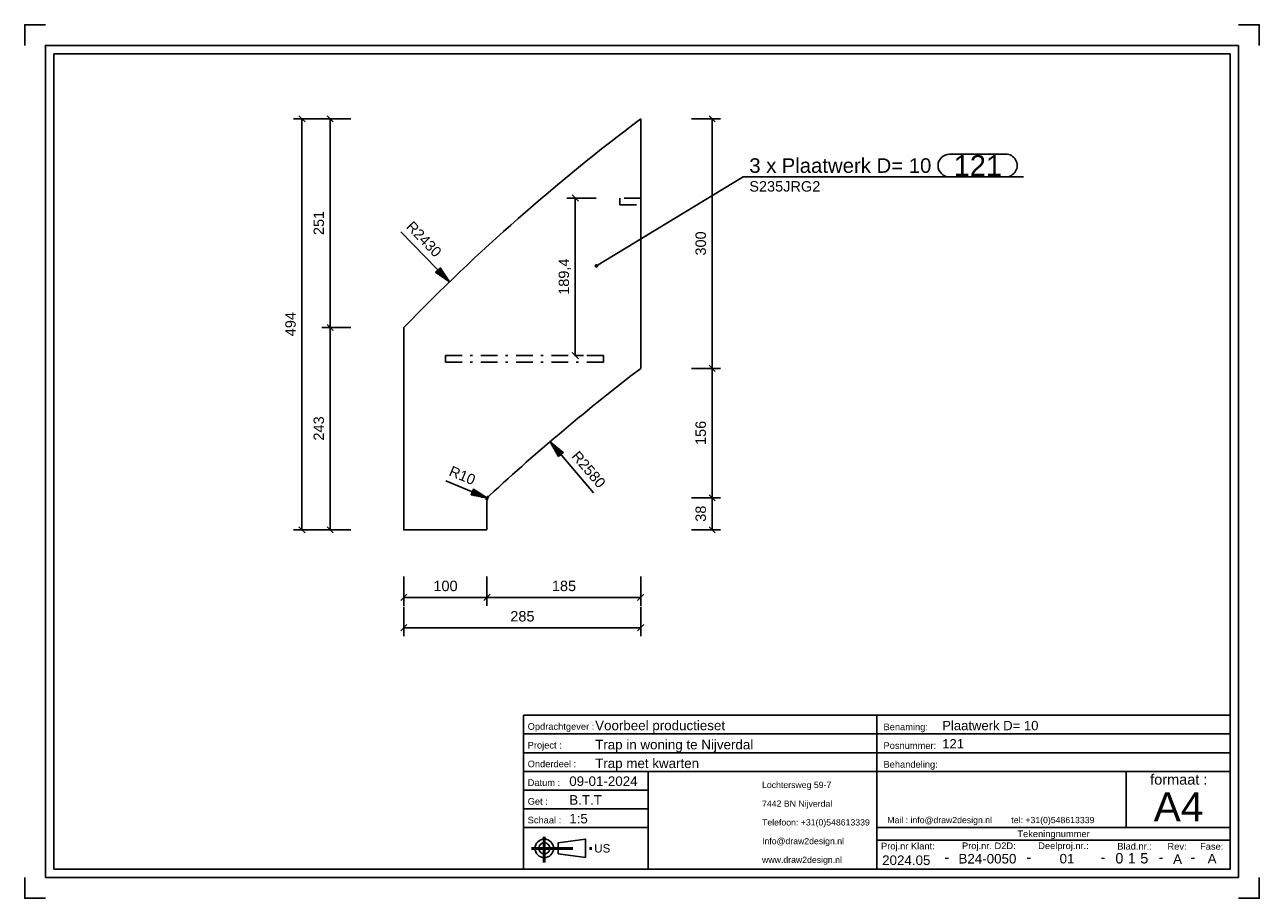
# Model space of a CAD drawing. Header units: millimetres. Extents: x -13 to 284, y -238 to -28.
import ezdxf
from ezdxf.enums import TextEntityAlignment as Align

# ---------------------------------------------------------------- set-up
doc = ezdxf.new("R2010")
doc.units = ezdxf.units.MM
for name, pattern in [('DASHDOT', [8.5, 4, -2, 0.5, -2]), ('DOT', [2, 0.5, -1.5]), ('STRICHPUNKT2', [18.5, 10, -4, 0.5, -4])]:
    doc.linetypes.add(name, pattern=pattern)
doc.layers.get('0').update_dxf_attribs({"linetype": 'CONTINUOUS'})
for name, color, linetype in [('DIM49', 4, 'CONTINUOUS'), ('LE_MIDDLE', 7, 'CONTINUOUS'), ('TXT_ALL', 7, 'CONTINUOUS'), ('TXT_DIM49', 2, 'CONTINUOUS'), ('TXT_YELLOW', 2, 'CONTINUOUS')]:
    doc.layers.add(name, color=color, linetype=linetype)
doc.layers.add('LE_ALL', color=7, linetype='CONTINUOUS', lineweight=50)
doc.styles.add('ARIAL', font='arial.ttf')

# ---------------------------------------------------------------- blocks, each defined once
blk = doc.blocks.new('TFIELD_00004', base_point=(259.05, -215.58))
at = {"layer": 'TXT_YELLOW', "style": 'ARIAL'}
blk.add_text('A4', height=7, dxfattribs=at).set_placement((259.05, -215.58), align=Align.MIDDLE_LEFT)
blk = doc.blocks.new('FLEX_00003', base_point=(264.96, -220.58))
blk.add_blockref('TFIELD_00004', (259.05, -215.58))
blk = doc.blocks.new('TFIELD_00007', base_point=(194.97, -218.77))
at = {"layer": 'TXT_YELLOW', "style": 'ARIAL'}
blk.add_text('Mail : info@draw2design.nl        tel: +31(0)548613339', height=1.5, dxfattribs=at).set_placement((194.97, -218.77), align=Align.MIDDLE_LEFT)
blk = doc.blocks.new('FLEX_00006', base_point=(194.97, -220.01))
blk.add_blockref('TFIELD_00007', (194.97, -218.77))
blk = doc.blocks.new('DRAW2DESIGNLOGO_00005', base_point=(194.89, -217.09))
blk.add_blockref('FLEX_00006', (194.97, -220.01))
blk = doc.blocks.new('TFIELD_00011', base_point=(124.46, -225.58))
at = {"layer": 'TXT_YELLOW', "style": 'ARIAL'}
blk.add_text('US', height=2, dxfattribs=at).set_placement((124.46, -225.58), align=Align.MIDDLE_LEFT)
blk = doc.blocks.new('FLEX_00010', base_point=(124.46, -225.58))
blk.add_blockref('TFIELD_00011', (124.46, -225.58))
blk = doc.blocks.new('US_00009', base_point=(113.79, -225.58))
blk.add_line((115.82, -226.92), (122.38, -227.8))
blk.add_lwpolyline([(115.82, -226.92), (115.82, -224.25), (122.38, -223.36), (122.38, -227.8)])
for radius in [2.22, 1.33]:
    blk.add_circle((112.46, -225.58), radius)
at = {"layer": 'LE_ALL', "color": 1, "linetype": 'STRICHPUNKT2'}
for p, q in [((109.36, -225.58), (124.23, -225.58)), ((112.46, -222.77), (112.46, -228.99))]:
    blk.add_line(p, q, dxfattribs=at)
blk.add_blockref('FLEX_00010', (124.46, -225.58))
blk = doc.blocks.new('TFIELD_00014', base_point=(164.84, -228.33))
at = {"layer": 'TXT_YELLOW', "style": 'ARIAL'}
for s, p in [('Lochtersweg 59-7', (164.84, -210.33)), ('7442 BN Nijverdal', (164.84, -214.83)), ('Telefoon: +31(0)548613339', (164.84, -219.33)), ('Info@draw2design.nl', (164.84, -223.83)), ('www.draw2design.nl', (164.84, -228.33))]:
    blk.add_text(s, height=1.5, dxfattribs=at).set_placement(p, align=Align.MIDDLE_LEFT)
blk = doc.blocks.new('FLEX_00013', base_point=(177.65, -230.58))
blk.add_blockref('TFIELD_00014', (164.84, -228.33))
blk = doc.blocks.new('D2D_00012', base_point=(137.71, -228.73))
blk.add_blockref('FLEX_00013', (177.65, -230.58))
blk = doc.blocks.new('SCHRIFE_00016', base_point=(118.46, -210.58))
for p, q in [((107.46, -193.58), (192.46, -193.58)), ((192.46, -193.58), (277.46, -193.58)), ((192.46, -230.58), (192.46, -193.58)), ((277.46, -193.58), (277.46, -230.58)), ((107.46, -198.08), (192.46, -198.08)), ((192.46, -198.08), (277.46, -198.08)), ((107.46, -202.58), (192.46, -202.58)), ((192.46, -202.58), (277.46, -202.58)), ((107.46, -207.08), (277.46, -207.08)), ((137.46, -207.08), (137.46, -230.58)), ((252.46, -207.08), (252.46, -220.58)), ((137.46, -211.58), (107.46, -211.58)), ((137.46, -216.08), (107.46, -216.08)), ((137.46, -220.58), (107.46, -220.58)), ((277.46, -220.58), (192.46, -220.58)), ((277.46, -223.58), (192.46, -223.58))]:
    blk.add_line(p, q)
blk.add_lwpolyline([(277.46, -230.58), (107.46, -230.58), (107.46, -193.58)])
at = {"layer": 'TXT_YELLOW', "style": 'ARIAL'}
for s, height, p in [('Voorbeel productieset', 2.3, (124.69, -197.18)), ('Plaatwerk D= 10', 2.25, (208.18, -197.18)), ('Trap in woning te Nijverdal', 2.3, (124.69, -201.78)), ('121', 2.25, (208.18, -201.57)), ('Trap met kwarten', 2.3, (124.69, -206.28)), ('09-01-2024', 2.3, (118.46, -210.58)), ('B.T.T', 2.3, (118.46, -215.08)), ('1:5', 2.3, (118.46, -219.58))]:
    blk.add_text(s, height=height, dxfattribs=at).set_placement(p)
for s, height, p in [('2024.05', 2.3, (199.54, -229.58)), ('-', 2.5, (209.29, -228.93)), ('B24-0050', 2.3, (219.06, -229.22)), ('-', 2.5, (229.03, -228.93)), ('01', 2.3, (238.2, -229.21)), ('-', 2.5, (246.86, -228.93)), ('-', 2.5, (260.8, -228.93)), ('A', 2.3, (264.8, -229.31)), ('-', 2.5, (268.45, -228.93)), ('A', 2.3, (273.1, -229.21))]:
    blk.add_text(s, height=height, dxfattribs=at).set_placement(p, align=Align.CENTER)
blk = doc.blocks.new('TFIELD_00020', base_point=(255.82, -227.96))
at = {"layer": 'TXT_ALL', "style": 'ARIAL'}
blk.add_text('5', height=2.5, dxfattribs=at).set_placement((255.82, -227.96), align=Align.MIDDLE_LEFT)
blk = doc.blocks.new('5_00019')
blk.add_blockref('TFIELD_00020', (255.82, -227.96))
blk = doc.blocks.new('TELLER1_00018')
blk.add_blockref('5_00019', (0, 0))
blk = doc.blocks.new('TFIELD_00023', base_point=(252.82, -227.96))
at = {"layer": 'TXT_ALL', "style": 'ARIAL'}
blk.add_text('1', height=2.5, dxfattribs=at).set_placement((252.82, -227.96), align=Align.MIDDLE_LEFT)
blk = doc.blocks.new('1_00022')
blk.add_blockref('TFIELD_00023', (252.82, -227.96))
blk = doc.blocks.new('TELLER2_00021')
blk.add_blockref('1_00022', (0, 0))
blk = doc.blocks.new('TFIELD_00026', base_point=(249.82, -227.96))
at = {"layer": 'TXT_ALL', "style": 'ARIAL'}
blk.add_text('0', height=2.5, dxfattribs=at).set_placement((249.82, -227.96), align=Align.MIDDLE_LEFT)
blk = doc.blocks.new('0_00025')
blk.add_blockref('TFIELD_00026', (249.82, -227.96))
blk = doc.blocks.new('TELLER3_00024')
blk.add_blockref('0_00025', (0, 0))
blk = doc.blocks.new('NL_00027', base_point=(108.46, -197.08))
at = {"layer": 'TXT_ALL', "color": 1, "style": 'ARIAL'}
blk.add_text('Tekeningnummer', height=1.6, dxfattribs=at).set_placement((234.96, -222.08), align=Align.MIDDLE_CENTER)
at = {"layer": 'TXT_YELLOW', "style": 'ARIAL'}
for s, p in [('Opdrachtgever :', (108.46, -197.08)), ('Benaming:', (194.06, -197.18)), ('Project :', (108.46, -201.58)), ('Posnummer:', (194.06, -201.68)), ('Onderdeel :', (108.46, -206.08)), ('Behandeling:', (194.06, -206.18)), ('Datum :', (108.46, -210.58)), ('Get :', (108.46, -215.08)), ('Schaal :', (108.46, -219.58)), ('Proj.nr Klant:', (193.46, -225.83)), ('Proj.nr. D2D:', (212.94, -225.76)), ('Deelproj.nr.:', (231.27, -225.75)), ('Blad.nr.:', (250.3, -225.87)), ('Rev:', (262.37, -225.91)), ('Fase:', (270.22, -225.91))]:
    blk.add_text(s, height=1.6, dxfattribs=at).set_placement(p)
blk.add_text('formaat :', height=2.5, dxfattribs=at).set_placement((265.09, -210.27), align=Align.CENTER)
blk = doc.blocks.new('SCHRIFE_00015')
for name, p in [('SCHRIFE_00016', (118.46, -210.58)), ('NL_00027', (108.46, -197.08)), ('TELLER3_00024', (0, 0)), ('TELLER2_00021', (0, 0)), ('TELLER1_00018', (0, 0))]:
    blk.add_blockref(name, p)
blk = doc.blocks.new('DINA4Q_00002', base_point=(277.46, -34.58))
for p, q in [((279.46, -32.58), (279.46, -232.58)), ((-5.54, -230.58), (-5.54, -34.58)), ((-5.54, -34.58), (277.46, -34.58)), ((-7.54, -232.58), (279.46, -232.58))]:
    blk.add_line(p, q)
for points in [[(-12.54, -32.58), (-12.54, -27.58), (-7.54, -27.58)], [(279.46, -27.58), (284.46, -27.58), (284.46, -32.58)], [(-7.54, -232.58), (-7.54, -32.58), (279.46, -32.58)], [(277.46, -34.58), (277.46, -230.58), (-5.54, -230.58)], [(-12.54, -232.58), (-12.54, -237.58), (-7.54, -237.58)], [(279.46, -237.58), (284.46, -237.58), (284.46, -232.58)]]:
    blk.add_lwpolyline(points)
for name, p in [('SCHRIFE_00015', (0, 0)), ('D2D_00012', (137.71, -228.73)), ('FLEX_00003', (264.96, -220.58)), ('DRAW2DESIGNLOGO_00005', (194.89, -217.09)), ('US_00009', (113.79, -225.58))]:
    blk.add_blockref(name, p)
blk = doc.blocks.new('_ZBL0013_00001')
blk.add_blockref('DINA4Q_00002', (277.46, -34.58))
blk = doc.blocks.new('_D1', base_point=(151.33, -147.08))
at = {"layer": 'DIM49', "color": 1}
for p, q in [((147.83, -141.31), (154.83, -141.31)), ((153.58, -142.06), (152.08, -140.56)), ((152.83, -149.01), (152.83, -141.31)), ((152.08, -148.26), (153.58, -149.76)), ((147.83, -149.01), (154.83, -149.01))]:
    blk.add_line(p, q, dxfattribs=at)
at = {"layer": 'TXT_DIM49', "style": 'ARIAL'}
blk.add_text('38', height=2.5, rotation=90.0002, dxfattribs=at).set_placement((151.33, -147.08))
blk = doc.blocks.new('_D2', base_point=(151.33, -128.63))
at = {"layer": 'DIM49', "color": 1}
for p, q in [((153.58, -110.94), (152.08, -109.44)), ((147.83, -110.19), (154.83, -110.19)), ((152.83, -141.31), (152.83, -110.19)), ((147.83, -141.31), (154.83, -141.31)), ((152.08, -140.56), (153.58, -142.06))]:
    blk.add_line(p, q, dxfattribs=at)
at = {"layer": 'TXT_DIM49', "style": 'ARIAL'}
blk.add_text('156', height=2.5, rotation=90.0002, dxfattribs=at).set_placement((151.33, -128.63))
blk = doc.blocks.new('_D3', base_point=(151.33, -83.08))
at = {"layer": 'DIM49', "color": 1}
for p, q in [((147.83, -50.2), (154.83, -50.2)), ((153.58, -50.95), (152.08, -49.45)), ((152.83, -110.19), (152.83, -50.2)), ((152.08, -109.44), (153.58, -110.94)), ((147.83, -110.19), (154.83, -110.19))]:
    blk.add_line(p, q, dxfattribs=at)
at = {"layer": 'TXT_DIM49', "style": 'ARIAL'}
blk.add_text('300', height=2.5, rotation=90.0002, dxfattribs=at).set_placement((151.33, -83.08))
blk = doc.blocks.new('_D4', base_point=(89.32, -135.87))
at = {"layer": 'DIM49', "color": 1}
for p, q in [((98.81, -141.42), (88.75, -137.25)), ((95.9, -139.52), (95.27, -139.52)), ((95.6, -139.32), (95.35, -139.32)), ((97.43, -140.52), (94.86, -140.52)), ((97.13, -140.32), (94.94, -140.32)), ((96.82, -140.12), (95.02, -140.12)), ((96.52, -139.92), (95.11, -139.92)), ((96.21, -139.72), (95.19, -139.72)), ((97.74, -140.72), (95.49, -140.72)), ((98.05, -140.92), (96.44, -140.92)), ((98.35, -141.12), (97.39, -141.12)), ((98.66, -141.32), (98.34, -141.32))]:
    blk.add_line(p, q, dxfattribs=at)
blk.add_lwpolyline([(95.41, -139.2), (98.81, -141.42), (94.83, -140.59)], close=True, dxfattribs=at)
at = {"layer": 'TXT_DIM49', "style": 'ARIAL'}
for s, p in [('R', (89.32, -135.87)), ('10', (91.63, -136.82))]:
    blk.add_text(s, height=2.5, rotation=337.4999, dxfattribs=at).set_placement(p)
blk = doc.blocks.new('_D5', base_point=(118.41, -92.52))
at = {"layer": 'DIM49', "color": 1}
for p, q in [((124.91, -69.26), (117.91, -69.26)), ((120.66, -70.01), (119.16, -68.51)), ((119.91, -69.26), (119.91, -107.13)), ((119.16, -106.38), (120.66, -107.88)), ((119.74, -107.13), (121.91, -107.13))]:
    blk.add_line(p, q, dxfattribs=at)
at = {"layer": 'TXT_DIM49', "style": 'ARIAL'}
blk.add_text('189,4', height=2.5, rotation=90.0002, dxfattribs=at).set_placement((118.41, -92.52))
blk = doc.blocks.new('SHAPE_00045', base_point=(124.98, -85.57))
at = {"layer": 'DIM49', "color": 3}
for p, q in [((209.93, -58.69), (223.45, -58.69)), ((124.98, -85.57), (160.27, -64.19)), ((160.27, -64.19), (227.7, -64.19)), ((223.45, -64.19), (209.93, -64.19)), ((125.24, -85.53), (124.72, -85.53)), ((125.18, -85.73), (124.78, -85.73)), ((125.09, -85.33), (124.87, -85.33))]:
    blk.add_line(p, q, dxfattribs=at)
blk.add_lwpolyline([(124.8, -85.76), (124.85, -85.8), (124.92, -85.83), (124.99, -85.83), (125.05, -85.82), (125.12, -85.79), (125.17, -85.75), (125.21, -85.7), (125.24, -85.63), (125.24, -85.56), (125.23, -85.5), (125.21, -85.43), (125.16, -85.38), (125.11, -85.34), (125.04, -85.31), (124.98, -85.31), (124.91, -85.32), (124.84, -85.34), (124.79, -85.39), (124.75, -85.44), (124.72, -85.51), (124.72, -85.57), (124.73, -85.64), (124.76, -85.71)], close=True, dxfattribs=at)
for centre, start_param, end_param in [((209.93, -61.44), 3.141593, 6.283185), ((223.45, -61.44), 0, 3.141593)]:
    blk.add_ellipse(centre, major_axis=(0, -2.75), ratio=1, start_param=start_param, end_param=end_param, dxfattribs=at)
at = {"layer": 'TXT_DIM49', "style": 'ARIAL'}
for s, height, p in [('Plaatwerk D= 10', 3.5, (169.56, -61.44)), ('121', 5, (210.93, -61.44)), ('3 x', 3.5, (161.77, -61.44)), ('S235JRG2', 2.5, (161.77, -66.44))]:
    blk.add_text(s, height=height, dxfattribs=at).set_placement(p, align=Align.MIDDLE_LEFT)
blk = doc.blocks.new('_D6', base_point=(52.65, -102.48))
at = {"layer": 'DIM49', "color": 1}
for p, q in [((59.15, -50.2), (52.15, -50.2)), ((54.9, -50.95), (53.4, -49.45)), ((54.15, -149.01), (54.15, -50.2)), ((53.4, -148.26), (54.9, -149.76)), ((59.15, -149.01), (52.15, -149.01))]:
    blk.add_line(p, q, dxfattribs=at)
at = {"layer": 'TXT_DIM49', "style": 'ARIAL'}
blk.add_text('494', height=2.5, rotation=90.0002, dxfattribs=at).set_placement((52.65, -102.48))
blk = doc.blocks.new('_D7', base_point=(85.78, -163.74))
at = {"layer": 'DIM49', "color": 1}
for p, q in [((78.66, -160.24), (78.66, -167.24)), ((98.66, -160.24), (98.66, -167.24)), ((79.41, -164.49), (77.91, -165.99)), ((78.66, -165.24), (98.66, -165.24)), ((97.91, -165.99), (99.41, -164.49))]:
    blk.add_line(p, q, dxfattribs=at)
at = {"layer": 'TXT_DIM49', "style": 'ARIAL'}
blk.add_text('100', height=2.5, dxfattribs=at).set_placement((85.78, -163.74))
blk = doc.blocks.new('_D8', base_point=(114.28, -163.74))
at = {"layer": 'DIM49', "color": 1}
for p, q in [((98.66, -160.24), (98.66, -167.24)), ((135.66, -160.24), (135.66, -167.24)), ((99.41, -164.49), (97.91, -165.99)), ((98.66, -165.24), (135.66, -165.24)), ((134.91, -165.99), (136.41, -164.49))]:
    blk.add_line(p, q, dxfattribs=at)
at = {"layer": 'TXT_DIM49', "style": 'ARIAL'}
blk.add_text('185', height=2.5, dxfattribs=at).set_placement((114.28, -163.74))
blk = doc.blocks.new('_D9', base_point=(59.45, -127.56))
at = {"layer": 'DIM49', "color": 1}
for p, q in [((65.95, -100.36), (58.95, -100.36)), ((61.7, -101.11), (60.2, -99.61)), ((60.95, -149.01), (60.95, -100.36)), ((60.2, -148.26), (61.7, -149.76)), ((65.95, -149.01), (58.95, -149.01))]:
    blk.add_line(p, q, dxfattribs=at)
at = {"layer": 'TXT_DIM49', "style": 'ARIAL'}
blk.add_text('243', height=2.5, rotation=90.0002, dxfattribs=at).set_placement((59.45, -127.56))
blk = doc.blocks.new('_D10', base_point=(59.45, -78.16))
at = {"layer": 'DIM49', "color": 1}
for p, q in [((65.95, -50.2), (58.95, -50.2)), ((61.7, -50.95), (60.2, -49.45)), ((60.95, -100.36), (60.95, -50.2)), ((65.95, -100.36), (58.95, -100.36)), ((60.2, -99.61), (61.7, -101.11))]:
    blk.add_line(p, q, dxfattribs=at)
at = {"layer": 'TXT_DIM49', "style": 'ARIAL'}
blk.add_text('251', height=2.5, rotation=90.0002, dxfattribs=at).set_placement((59.45, -78.16))
blk = doc.blocks.new('_D11', base_point=(79.06, -76.3))
at = {"layer": 'DIM49', "color": 1}
for p, q in [((89.64, -89.42), (77.98, -77.34)), ((87.46, -86.12), (87.3, -86.12)), ((88.12, -87.12), (86.4, -87.12)), ((87.99, -86.92), (86.47, -86.92)), ((87.86, -86.72), (86.68, -86.72)), ((88.26, -87.32), (86.68, -87.32)), ((87.73, -86.52), (86.88, -86.52)), ((88.39, -87.52), (86.96, -87.52)), ((87.6, -86.32), (87.09, -86.32)), ((88.52, -87.72), (87.25, -87.72)), ((88.65, -87.92), (87.53, -87.92)), ((88.78, -88.12), (87.81, -88.12)), ((88.91, -88.32), (88.09, -88.32)), ((89.05, -88.52), (88.37, -88.52)), ((89.18, -88.72), (88.65, -88.72)), ((89.31, -88.92), (88.94, -88.92)), ((89.44, -89.12), (89.22, -89.12)), ((89.57, -89.32), (89.5, -89.32))]:
    blk.add_line(p, q, dxfattribs=at)
blk.add_lwpolyline([(87.4, -86.02), (89.64, -89.42), (86.32, -87.06)], close=True, dxfattribs=at)
at = {"layer": 'TXT_DIM49', "style": 'ARIAL'}
for s, p in [('R', (79.06, -76.3)), ('2430', (80.79, -78.1))]:
    blk.add_text(s, height=2.5, rotation=313.9972, dxfattribs=at).set_placement(p)
blk = doc.blocks.new('_D12', base_point=(118.86, -131.4))
at = {"layer": 'DIM49', "color": 1}
for p, q in [((124.32, -140.1), (113.84, -127.83)), ((113.85, -127.86), (113.87, -127.86)), ((113.97, -128.06), (114.12, -128.06)), ((114.08, -128.26), (114.37, -128.26)), ((114.2, -128.46), (114.62, -128.46)), ((114.31, -128.66), (114.87, -128.66)), ((114.43, -128.86), (115.11, -128.86)), ((114.54, -129.06), (115.36, -129.06)), ((114.66, -129.26), (115.61, -129.26)), ((114.77, -129.46), (115.86, -129.46)), ((114.89, -129.66), (116.11, -129.66)), ((115, -129.86), (116.35, -129.86)), ((115.12, -130.06), (116.6, -130.06)), ((115.23, -130.26), (116.85, -130.26)), ((115.35, -130.46), (116.92, -130.46)), ((115.46, -130.66), (116.69, -130.66)), ((115.58, -130.86), (116.45, -130.86)), ((115.69, -131.06), (116.22, -131.06)), ((115.81, -131.26), (115.98, -131.26))]:
    blk.add_line(p, q, dxfattribs=at)
blk.add_lwpolyline([(115.87, -131.36), (113.84, -127.83), (117.01, -130.38)], close=True, dxfattribs=at)
at = {"layer": 'TXT_DIM49', "style": 'ARIAL'}
for s, p in [('R', (118.86, -131.4)), ('2580', (120.48, -133.29))]:
    blk.add_text(s, height=2.5, rotation=310.5022, dxfattribs=at).set_placement(p)
blk = doc.blocks.new('_D13', base_point=(104.28, -171.04))
at = {"layer": 'DIM49', "color": 1}
for p, q in [((78.66, -167.54), (78.66, -174.54)), ((135.66, -167.54), (135.66, -174.54)), ((79.41, -171.79), (77.91, -173.29)), ((134.91, -173.29), (136.41, -171.79)), ((78.66, -172.54), (135.66, -172.54))]:
    blk.add_line(p, q, dxfattribs=at)
at = {"layer": 'TXT_DIM49', "style": 'ARIAL'}
blk.add_text('285', height=2.5, dxfattribs=at).set_placement((104.28, -171.04))
blk = doc.blocks.new('Plaatwerk D_ 10_00034', base_point=(78.66, -100.36))
blk.add_line((98.66, -142.19), (98.66, -149.01))
blk.add_lwpolyline([(98.66, -142.19, -0.209563), (99.31, -140.72, -0.02301), (135.66, -110.19), (135.66, -50.2)], format="xyb")
blk.add_lwpolyline([(78.66, -100.36), (78.66, -149.01), (98.66, -149.01)])
blk.add_arc((427.2, -438.98), 485.94, 126.8663, 135.8277)
at = {"layer": 'LE_MIDDLE', "color": 2, "linetype": 'DASHDOT'}
blk.add_lwpolyline([(135.66, -69.26), (130.66, -69.26), (130.66, -70.86), (135.66, -70.86)], dxfattribs=at)
blk.add_lwpolyline([(126.66, -108.73), (126.66, -107.13), (88.66, -107.13), (88.66, -108.73)], close=True, dxfattribs=at)
for name, p in [('_D6', (52.65, -102.48)), ('_D10', (59.45, -78.16)), ('_D3', (151.33, -83.08)), ('SHAPE_00045', (124.98, -85.57)), ('_D5', (118.41, -92.52)), ('_D11', (79.06, -76.3)), ('_D9', (59.45, -127.56)), ('_D2', (151.33, -128.63)), ('_D12', (118.86, -131.4)), ('_D4', (89.32, -135.87)), ('_D1', (151.33, -147.08)), ('_D7', (85.78, -163.74)), ('_D8', (114.28, -163.74)), ('_D13', (104.28, -171.04))]:
    blk.add_blockref(name, p)
blk = doc.blocks.new('Plaatwerk D_ 10_00033')
blk.add_blockref('Plaatwerk D_ 10_00034', (78.66, -100.36))
blk = doc.blocks.new('Trapboom_00032')
blk.add_blockref('Plaatwerk D_ 10_00033', (0, 0))
blk = doc.blocks.new('BNR 14_00031')
blk.add_blockref('Trapboom_00032', (0, 0))
blk = doc.blocks.new('121_00036', base_point=(98.66, -141.31))
at = {"layer": 'LE_ALL', "color": 11, "linetype": 'DOT'}
for q in [(99.2, -140.82), (98.66, -142)]:
    blk.add_line((98.66, -141.31), q, dxfattribs=at)
blk = doc.blocks.new('121_00035')
blk.add_blockref('121_00036', (98.66, -141.31))
blk = doc.blocks.new('Breda_00030')
for name in ['BNR 14_00031', '121_00035']:
    blk.add_blockref(name, (0, 0))
blk = doc.blocks.new('_A3D0017_00029')
blk.add_blockref('Breda_00030', (0, 0))
blk = doc.blocks.new('_ANS0017_00028')
blk.add_blockref('_A3D0017_00029', (0, 0))

msp = doc.modelspace()

# ---------------------------------------------------------------- block references
for name in ['_ZBL0013_00001', '_ANS0017_00028']:
    msp.add_blockref(name, (0, 0))

doc.saveas('drawing.dxf')
